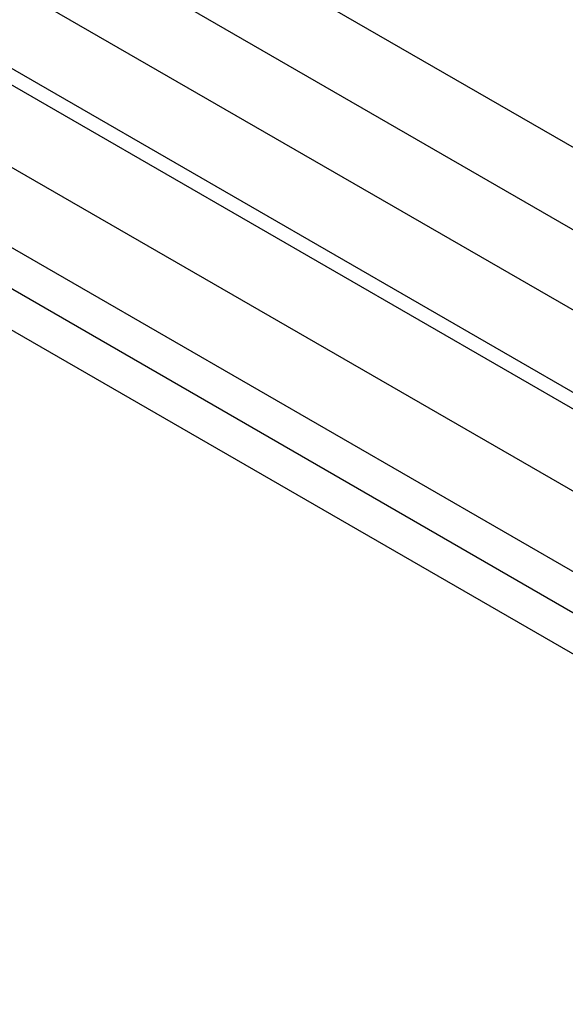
# Paper-space layout 'Sheet1' of a CAD drawing. Header units: millimetres. Extents: x -80341 to 21249, y 0 to 26255.
# Tile 81 of 154: x 13723 to 13876, y 9694 to 9970. Entities that reach past the tile are written whole.
import ezdxf

# ---------------------------------------------------------------- set-up
doc = ezdxf.new("R2010")
doc.units = ezdxf.units.MM
doc.linetypes.add('SLD-Sólida', pattern=[0])
doc.layers.add('DETALHAMENTO', color=8, linetype='SLD-Sólida')

psp = doc.layouts.new('Sheet1')

# ---------------------------------------------------------------- linework, layer by layer
at = {"color": 7, "linetype": 'SLD-Sólida', "lineweight": 25, "ltscale": 25}
for p, q in [((13954.57, 9890.2), (12717.48, 10604.35)), ((12707.48, 10587.03), (13934.56, 9878.65)), ((13914.97, 9867.34), (12677.88, 10581.5)), ((12667.88, 10564.17), (13903.95, 9850.6)), ((13903.95, 9845.93), (13065.96, 10329.69)), ((13055.97, 10312.37), (13903.95, 9822.84)), ((13914.97, 9793.85), (13064.9, 10284.58)), ((13054.9, 10267.26), (13903.95, 9777.12))]:
    psp.add_line(p, q, dxfattribs=at)
at = {"layer": 'DETALHAMENTO', "ltscale": 25}
psp.add_line((12239.07, 10749.78), (16879.46, 8070.94), dxfattribs=at)

doc.saveas('drawing.dxf')
